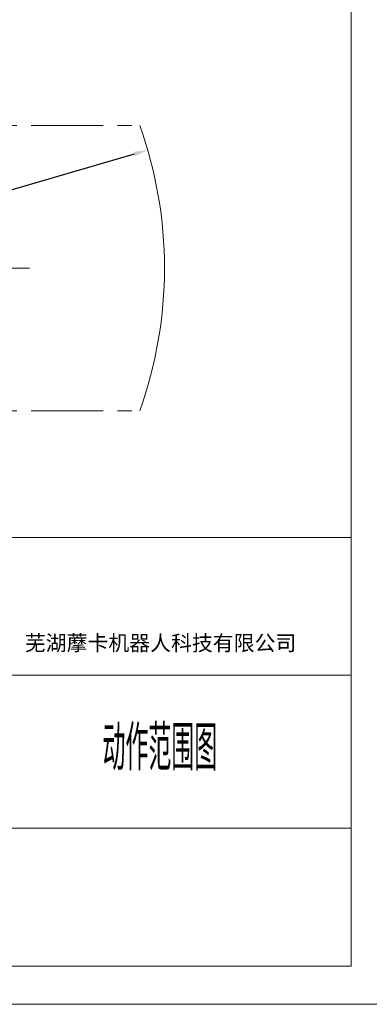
# Model space of a CAD drawing. Header units: millimetres. Extents: x 6316 to 18291, y -19059 to -9021.
# Tile 39 of 146: x 11818 to 13361, y -19059 to -14711. Entities that reach past the tile are written whole.
import ezdxf
from ezdxf.enums import TextEntityAlignment as Align

# ---------------------------------------------------------------- set-up
doc = ezdxf.new("R2010")
doc.units = ezdxf.units.MM
doc.header["$LTSCALE"] = 10
doc.header["$PDSIZE"] = -1
doc.linetypes.add('CENTER', pattern=[50.8, 31.75, -6.35, 6.35, -6.35])
doc.layers.get('Defpoints').update_dxf_attribs({"true_color": 0x5e5e5e})
for name, color, linetype, lineweight in [('1轮廓实线层', 7, 'Continuous', 18), ('2细线层', 4, 'Continuous', 13), ('6文字层', 3, 'Continuous', 13), ('图框层', 7, 'Continuous', 18)]:
    doc.layers.add(name, color=color, linetype=linetype, lineweight=lineweight)
doc.layers.add('中心线层', color=1, linetype='CENTER')
doc.styles.add('PC_TEXTSTYLE', font='ISOCP.SHX', dxfattribs={"width": 0.707, "bigfont": 'GBCBIG.SHX'})
doc.styles.add('仿宋体', font='txt')
doc.dimstyles.new('ISO-25', dxfattribs={"dimscale": 20, "dimtxt": 4, "dimasz": 3.05, "dimexe": 3, "dimexo": 0.625, "dimtad": 1, "dimdec": 0, "dimtxsty": 'Standard', "dimcen": 2.5, "dimclrd": 1, "dimclre": 1, "dimclrt": 4, "dimadec": 1, "dimazin": 2, "dimtfac": 1, "dimtdec": 0, "dimtmove": 0, "dimatfit": 0, "dimfxl": 1, "dimarcsym": 0})

# ---------------------------------------------------------------- blocks, each defined once
blk = doc.blocks.new('*D144')
at = {"layer": 'Defpoints', "color": 0, "linetype": 'ByBlock', "lineweight": 20, "transparency": 16777216}
for p in [(12383.3, -15287.4), (10584.2, -15808.4)]:
    blk.add_point(p, dxfattribs=at)
at = {"layer": '中心线层', "color": 1, "linetype": 'ByBlock', "lineweight": -2, "transparency": 16777216}
blk.add_line((10584.2, -15808.4), (12324.7, -15304.4), dxfattribs=at)
at = {"layer": '中心线层', "color": 1, "linetype": 'ByBlock', "lineweight": 20, "transparency": 16777216}
blk.add_solid([(12321.9, -15294.6), (12327.6, -15314.1), (12383.3, -15287.4)], dxfattribs=at)
at = {"layer": '中心线层', "color": 4, "linetype": 'ByBlock', "lineweight": 20, "transparency": 16777216, "insert": (11439.9, -15505.9), "char_height": 80, "attachment_point": 5, "rotation": 16.1496}
blk.add_mtext('R1873', dxfattribs=at)
blk = doc.blocks.new('ZwmFrameMain_A4^_^无分区图框^_^portrait')
at = {"layer": '1轮廓实线层'}
for p in [(180, 287), (0, 0)]:
    blk.add_line(p, (180, 0), dxfattribs=at)
at = {"layer": '2细线层'}
blk.add_line((-25, -5), (185, -5), dxfattribs=at)
blk = doc.blocks.new('ZwmFrameMain_纵向标题栏')
at = {"layer": '1轮廓实线层'}
blk.add_line((-180, 56), (0, 56), dxfattribs=at)
at = {"layer": '2细线层', "color": 6, "linetype": 'Continuous'}
for p, q in [((-50, 38), (0, 38)), ((-100, 18), (0, 18))]:
    blk.add_line(p, q, dxfattribs=at)
at = {"layer": '6文字层', "color": 4, "linetype": 'Continuous', "insert": (-24.91, 42.09), "char_height": 2, "width": 55.1899, "attachment_point": 5, "style": '仿宋体'}
blk.add_mtext('芜湖藦卡机器人科技有限公司', dxfattribs=at)
at = {"layer": '6文字层', "color": 4, "style": 'PC_TEXTSTYLE', "flags": 8}
for tag, height, width, p, p2 in [('产品名称或材料标记', 5.29, 0.911854, (-90.89, 39.38), (-59.53, 39.38)), ('图样名称', 5.88, 2.846512, (-48.82, 25.54), (-1.18, 25.54)), ('图样代号', 5.88, 2.86875, (-48.82, 6.64), (-1.18, 6.64))]:
    blk.add_attdef(tag, text='', height=height, dxfattribs=dict(at, width=width)).set_placement(p, p2, align=Align.FIT)
at = {"layer": '6文字层', "color": 6, "style": 'PC_TEXTSTYLE', "width": 9.241641, "flags": 8}
blk.add_attdef('设计', text='', height=2.5, rotation=359.5768, dxfattribs=at).set_placement((-166.76, 23.52), (-157.52, 23.45), align=Align.FIT)
at = {"layer": '6文字层', "color": 6, "style": 'PC_TEXTSTYLE', "flags": 8}
for tag, height, width, p, p2 in [('审核', 2.5, 2.542374, (-166.6, 16.66), (-157.7, 16.66)), ('重量', 4.12, 1.685865, (-72.82, 11.88), (-63.18, 11.88)), ('比例', 4.12, 1.699352, (-60.82, 11.71), (-51.18, 11.71))]:
    blk.add_attdef(tag, text='', height=height, dxfattribs=dict(at, width=width)).set_placement(p, p2, align=Align.FIT)

msp = doc.modelspace()

# ---------------------------------------------------------------- linework, layer by layer
at = {"layer": '中心线层', "color": 2, "linetype": 'CENTER', "lineweight": 20}
for p, q in [((8820.4, -15178.4), (12348.1, -15178.4)), ((8820.4, -16438.3), (12348.1, -16438.3))]:
    msp.add_line(p, q, dxfattribs=at)
at = {"layer": '中心线层', "color": 1, "linetype": 'ByBlock', "lineweight": 20}
msp.add_line((10584.2, -15808.4), (11861, -15808.4), dxfattribs=at)
at = {"layer": '中心线层', "color": 4, "linetype": 'ByBlock', "lineweight": 20}
msp.add_arc((10584.2, -15808.4), 1873, 340.3467, 19.6533, dxfattribs=at)

# ---------------------------------------------------------------- block references
at = {"layer": '图框层', "xscale": 33.8, "yscale": 33.8, "zscale": 33.8}
msp.add_blockref('ZwmFrameMain_A4^_^无分区图框^_^portrait', (7197.8, -18890.4), dxfattribs=at)
at = {"layer": '图框层'}
ref = msp.add_blockref('ZwmFrameMain_纵向标题栏', (13281.8, -18890.4), dxfattribs=dict(at, xscale=33.8, yscale=33.8, zscale=33.8))
ref.add_attrib('图样名称', '动作范围图', dxfattribs={"layer": '6文字层', "color": 4, "height": 198.82, "style": 'PC_TEXTSTYLE', "width": 0.707}).set_placement((12436.8, -18027), align=Align.CENTER)

# ---------------------------------------------------------------- dimensions: what is measured, and where the dimension line sits
at = {"layer": '中心线层', "color": 1, "linetype": 'ByBlock', "lineweight": 20}
dim = msp.add_radius_dim(center=(10584.2, -15808.4), mpoint=(12383.3, -15287.4), dimstyle='ISO-25', dxfattribs=at)
dim.commit()
dim.dimension.update_dxf_attribs({"geometry": '*D144', "text_midpoint": (11439.9, -15505.9)})

doc.saveas('drawing.dxf')
